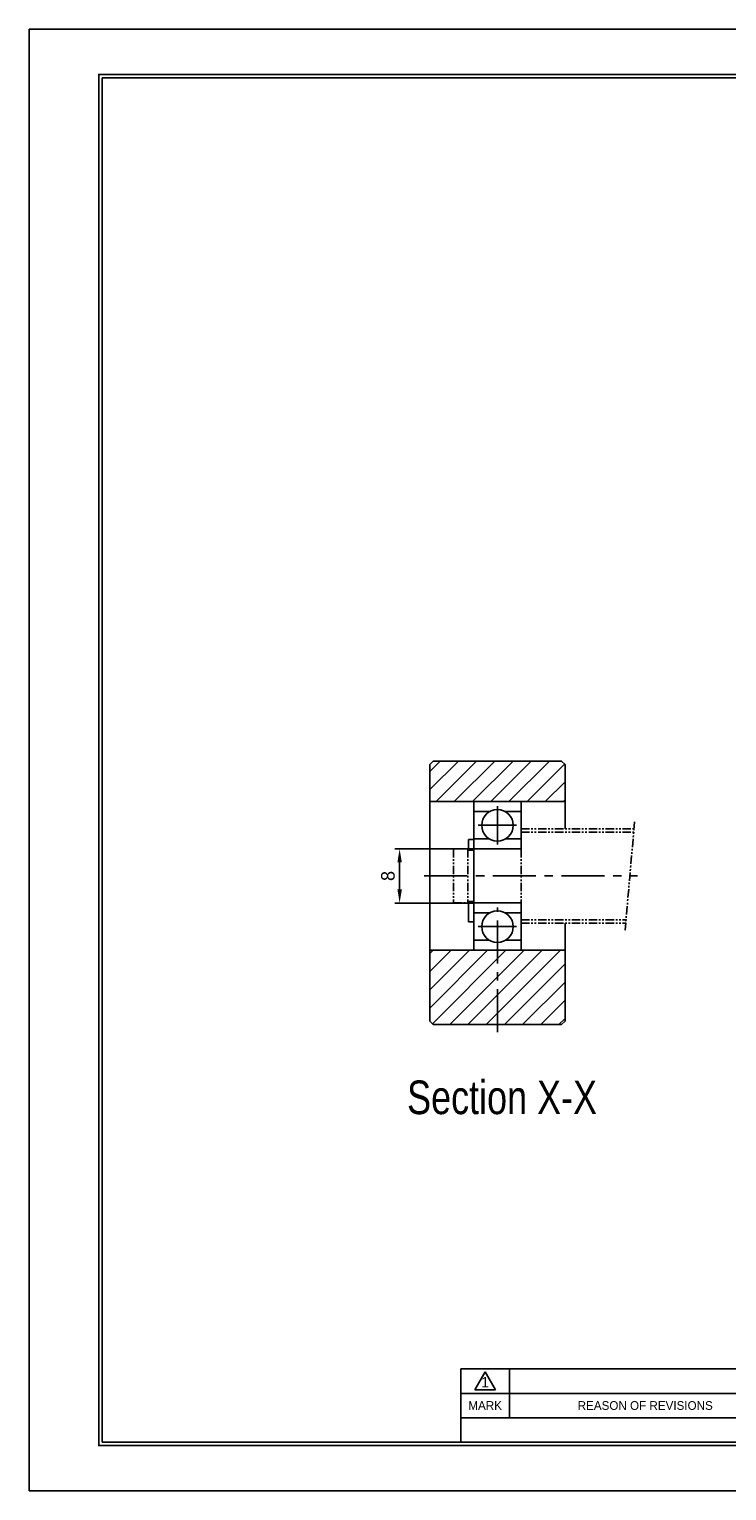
# Model space of a CAD drawing. Header units: millimetres. Extents: x 0 to 306, y 0 to 216.
# Tile 1 of 3: x 0 to 103, y 0 to 216. Entities that reach past the tile are written whole.
import ezdxf
from ezdxf.enums import TextEntityAlignment as Align

# ---------------------------------------------------------------- set-up
doc = ezdxf.new("R2010")
doc.units = ezdxf.units.MM
doc.linetypes.add('CENTER', pattern=[50.8, 31.75, -6.35, 6.35, -6.35])
doc.linetypes.add('PHANTOM', pattern=[2.5, 1.25, -0.25, 0.25, -0.25, 0.25, -0.25])
doc.layers.get('0').update_dxf_attribs({"linetype": 'CONTINUOUS'})
doc.layers.get('DEFPOINTS').update_dxf_attribs({"linetype": 'CONTINUOUS'})
for name, color, linetype in [('center', 1, 'CENTER'), ('L1', 7, 'CONTINUOUS'), ('OUTLINE', 7, 'CONTINUOUS'), ('phantom', 6, 'PHANTOM')]:
    doc.layers.add(name, color=color, linetype=linetype)
doc.dimstyles.get("Standard").update_dxf_attribs({"dimtxt": 2, "dimasz": 2, "dimexe": 0.7, "dimexo": 0, "dimgap": 0.7, "dimtad": 1, "dimdec": 3, "dimzin": 11, "dimdsep": 46, "dimtxsty": 'Standard', "dimcen": 0, "dimclrd": 5, "dimclre": 5, "dimclrt": 3, "dimadec": 0, "dimazin": 0, "dimtfac": 0.6, "dimtdec": 3, "dimtmove": 0, "dimatfit": 3, "dimfxl": 0, "dimtolj": 1, "dimtzin": 11, "dimarcsym": 0})

# ---------------------------------------------------------------- blocks, each defined once
blk = doc.blocks.new('표제란')
at = {"layer": 'L1', "color": 0}
for p, q in [((297, 210), (0, 210)), ((0, 210), (0, 0)), ((0, 0), (297, 0))]:
    blk.add_line(p, q, dxfattribs=at)
at = {"layer": 'L1'}
for p, q in [((160, 17.5), (62, 17.5)), ((62, 17.5), (62, 7)), ((64, 14.51), (65.5, 17.1)), ((65.5, 17.1), (67, 14.51)), ((69, 17.5), (69, 10.5)), ((147, 14), (62, 14)), ((64, 14.51), (67, 14.51)), ((147, 10.5), (62, 10.5))]:
    blk.add_line(p, q, dxfattribs=at)
at = {"layer": 'L1', "const_width": 0.25}
blk.add_lwpolyline([(290.5, 6.5), (290.5, 203.5), (10, 203.5), (10, 6.5)], close=True, dxfattribs=at)
at = {"layer": 'L1'}
blk.add_lwpolyline([(290, 7), (290, 203), (10.5, 203), (10.5, 7)], close=True, dxfattribs=at)
for s, height, p in [('1', 1.5, (65.5, 15.61)), ('MARK', 1.25, (65.5, 12.25)), ('REASON OF REVISIONS', 1.25, (88.5, 12.25))]:
    blk.add_text(s, height=height, dxfattribs=at).set_placement(p, align=Align.MIDDLE_CENTER)
for tag, p in [('필렛', (179.25, 10.9)), ('모따기', (179.25, 8.3))]:
    blk.add_attdef(tag, text='', height=1.15, dxfattribs=at).set_placement(p, align=Align.MIDDLE_LEFT)
at = {"layer": 'OUTLINE', "ltscale": 0.5}
for tag, p, height in [('TITLE', (237.17, 24.41), 2.5), ('도번', (251.18, 15.64), 2.5), ('SCALE', (253.78, 9.55), 1.2), ('DATE', (277.02, 9.51), 1.2)]:
    blk.add_attdef(tag, p, '', height=height, dxfattribs=at)
blk = doc.blocks.new('*D20')
at = {"layer": 'DEFPOINTS', "color": 0, "ltscale": 0.2}
for p in [(65.8, 95), (54.82, 87), (65.8, 87)]:
    blk.add_point(p, dxfattribs=at)
at = {"layer": 'OUTLINE', "color": 5, "lineweight": -2, "ltscale": 0.2}
for p, q in [((65.8, 95), (54.12, 95)), ((54.82, 93), (54.82, 89)), ((65.8, 87), (54.12, 87))]:
    blk.add_line(p, q, dxfattribs=at)
at = {"layer": 'OUTLINE', "color": 5, "ltscale": 0.2}
for points in [[(54.49, 93), (55.15, 93), (54.82, 95)], [(54.49, 89), (55.15, 89), (54.82, 87)]]:
    blk.add_solid(points, dxfattribs=at)
at = {"layer": 'OUTLINE', "color": 3, "ltscale": 0.2, "insert": (53.1, 91), "char_height": 2, "attachment_point": 5, "rotation": 90}
blk.add_mtext('\\A1;8', dxfattribs=at)

msp = doc.modelspace()

# ---------------------------------------------------------------- hatches: boundary and pattern name
at = {"layer": 'OUTLINE', "ltscale": 0.2}
h = msp.add_hatch(dxfattribs=at)
h.set_pattern_fill('ANSI31', color=5, scale=0.6, style=0)
h.set_pattern_definition([(45, (-319.8815, 31.7278), (-1.347038, 1.347038), [])])
h.paths.add_polyline_path([(59.8006, 108.0025), (59.3006, 107.5025), (59.3006, 102.0025), (79.3006, 102.0025), (79.3006, 107.5025), (78.8006, 108.0025)])
h.paths.add_polyline_path([(69.3006, 69.0025), (78.8006, 69.0025), (79.3006, 69.5025), (79.3006, 80.0025), (69.3006, 80.0025)])
h.paths.add_polyline_path([(59.3006, 69.5025), (59.8006, 69.0025), (69.3006, 69.0025), (69.3006, 80.0025), (59.3006, 80.0025)])

# ---------------------------------------------------------------- linework, layer by layer
at = {"layer": 'center', "ltscale": 0.2}
for p, q in [((69.3006, 101.3375), (69.3006, 95.6675)), ((66.4656, 98.5025), (72.1356, 98.5025)), ((58.4681, 91.0025), (90.045, 91.0025)), ((69.3006, 67.8904), (69.3006, 86.3375)), ((66.4656, 83.5025), (72.1356, 83.5025))]:
    msp.add_line(p, q, dxfattribs=at)
at = {"layer": 'OUTLINE'}
for p, q in [((59.8006, 108.0025), (59.3006, 107.5025)), ((59.3006, 107.5025), (59.3006, 69.5025)), ((59.8006, 108.0025), (78.8006, 108.0025)), ((78.8006, 108.0025), (79.3006, 107.5025)), ((79.3006, 107.5025), (79.3006, 98.0025)), ((59.3006, 102.0025), (79.3006, 102.0025)), ((65.8006, 94.8025), (65.8006, 102.0025)), ((72.8006, 102.0025), (72.8006, 95.0025)), ((68.1331, 100.5247), (65.8006, 100.5247)), ((70.4681, 100.5247), (72.8006, 100.5247)), ((65.0006, 96.4025), (65.8006, 96.4025)), ((65.0006, 96.4025), (65.0006, 94.8025)), ((68.1331, 96.4804), (65.8006, 96.4804)), ((70.4681, 96.4804), (72.8006, 96.4804)), ((65.8006, 95.0025), (72.8006, 95.0025)), ((65.8006, 94.8025), (65.8006, 87.2025)), ((65.0006, 87.2025), (65.0006, 84.2025)), ((65.8006, 80.0025), (65.8006, 87.2025)), ((65.8006, 87.0025), (72.8006, 87.0025)), ((72.8006, 87.0025), (72.8006, 80.0025)), ((68.1331, 85.5247), (65.8006, 85.5247)), ((70.4681, 85.5247), (72.8006, 85.5247)), ((65.0006, 84.2025), (65.8006, 84.2025)), ((79.3006, 84.0025), (79.3006, 69.5025)), ((68.1331, 81.4804), (65.8006, 81.4804)), ((70.4681, 81.4804), (72.8006, 81.4804)), ((59.3006, 80.0025), (79.3006, 80.0025)), ((59.3006, 69.5025), (59.8006, 69.0025)), ((78.8006, 69.0025), (79.3006, 69.5025)), ((59.8006, 69.0025), (78.8006, 69.0025))]:
    msp.add_line(p, q, dxfattribs=at)
for centre in [(69.3006, 98.5025), (69.3006, 83.5025)]:
    msp.add_circle(centre, 2.335, dxfattribs=at)
at = {"layer": 'phantom'}
for p, q in [((72.8006, 98.0025), (89.5055, 98.0025)), ((72.8006, 97.5025), (89.4618, 97.5025)), ((89.593, 99.0025), (88.1932, 83.0025)), ((62.8006, 95.0025), (64.9006, 95.0025)), ((62.8006, 95.0025), (62.8006, 87.0025)), ((64.9006, 95.0025), (64.9006, 87.0025)), ((64.9006, 94.8025), (65.0006, 94.8025)), ((65.0006, 94.8025), (65.8006, 94.8025)), ((72.8006, 95.0025), (72.8006, 87.0025)), ((62.8006, 87.0025), (64.9006, 87.0025)), ((64.9006, 87.2025), (65.0006, 87.2025)), ((65.0006, 87.2025), (65.8006, 87.2025)), ((72.8006, 84.5025), (88.3244, 84.5025)), ((72.8006, 84.0025), (88.2807, 84.0025))]:
    msp.add_line(p, q, dxfattribs=at)

# ---------------------------------------------------------------- block references
at = {"layer": 'OUTLINE', "xscale": 1.03016448, "yscale": 1.03016448, "zscale": 1.03016448}
msp.add_blockref('표제란', (0, 0), dxfattribs=at)

# ---------------------------------------------------------------- texts
at = {"lineweight": 9, "width": 0.8}
msp.add_text('Section X-X', height=4.97664, dxfattribs=at).set_placement((55.9243, 55.748))

# ---------------------------------------------------------------- dimensions: what is measured, and where the dimension line sits
at = {"layer": 'OUTLINE', "ltscale": 0.2}
dim = msp.add_linear_dim(base=(54.821, 87.0025), p1=(65.8006, 95.0025), p2=(65.8006, 87.0025), angle=90, dimstyle='Standard', dxfattribs=at)
dim.commit()
dim.dimension.update_dxf_attribs({"geometry": '*D20', "text_midpoint": (53.0957, 91.0025)})

doc.saveas('drawing.dxf')
